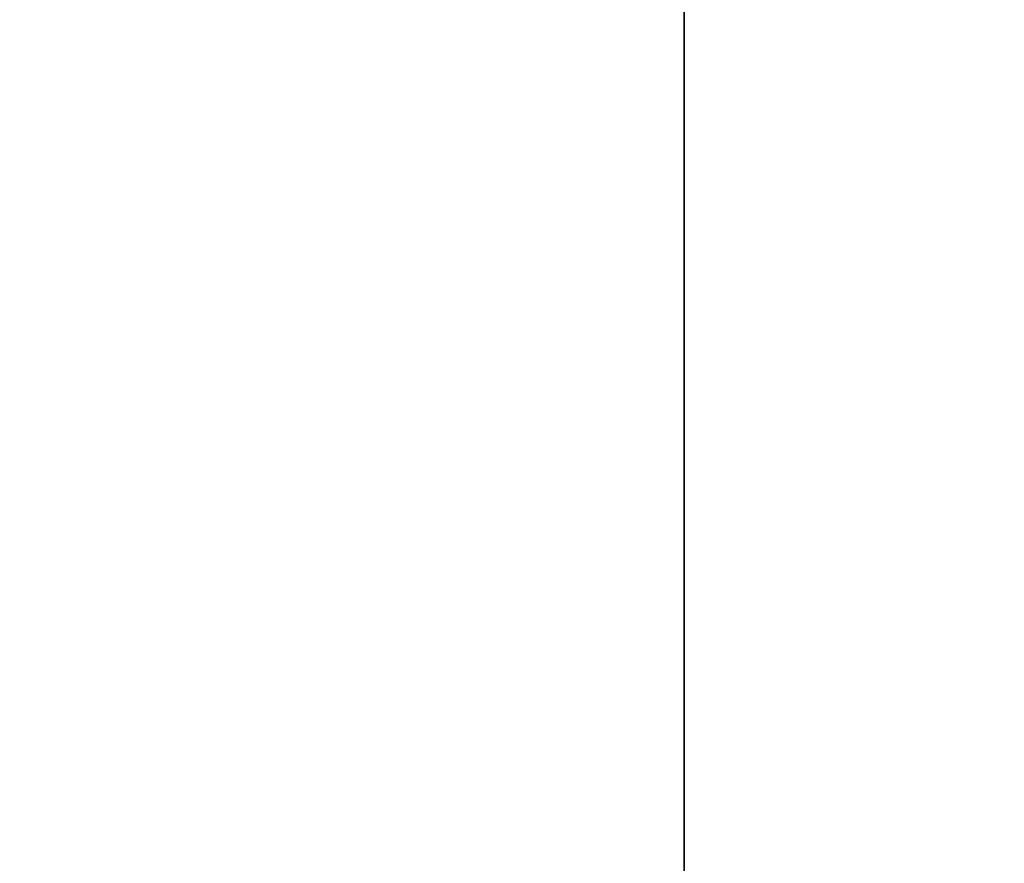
# Model space of a CAD drawing. Header units: millimetres. Extents: x -523 to 5173, y -130 to 66.
# Tile 4 of 256: x -394 to -362, y -16 to 10. Entities that reach past the tile are written whole.
import ezdxf

# ---------------------------------------------------------------- set-up
doc = ezdxf.new("R2010")
doc.units = ezdxf.units.MM
doc.layers.add('151', color=7, linetype='Continuous', true_color=0xffffff)

# ---------------------------------------------------------------- blocks, each defined once
blk = doc.blocks.new('UG_SURFACE_009')
at = {"layer": '151', "color": 252, "linetype": 'Continuous', "lineweight": 35}
for points in [[(-522.5, -46, -8), (-522.5, 40, -8), (-372.5, 40, -8), (-372.5, -46, -8)], [(522.5, -46, 2207), (522.5, 40, 2207), (-522.5, 40, 2207), (-522.5, -46, 2207)], [(-372.5, -46, -8), (-372.5, 40, -8), (-372.5, 40, 2057), (-372.5, -46, 2057)], [(-372.5, -46, 2057), (-372.5, 40, 2057), (372.5, 40, 2057), (372.5, -46, 2057)]]:
    blk.add_3dface(points, dxfattribs=at)

msp = doc.modelspace()

# ---------------------------------------------------------------- linework, layer by layer
at = {"layer": '151', "color": 253, "linetype": 'Continuous', "lineweight": -3}
for p, q in [((-372.5, -46, 2057), (-372.5, 40, 2057)), ((-372.5, 40, -8), (-372.5, -46, -8))]:
    msp.add_line(p, q, dxfattribs=at)

# ---------------------------------------------------------------- block references
msp.add_blockref('UG_SURFACE_009', (0, 0), dxfattribs=at)

doc.saveas('drawing.dxf')
